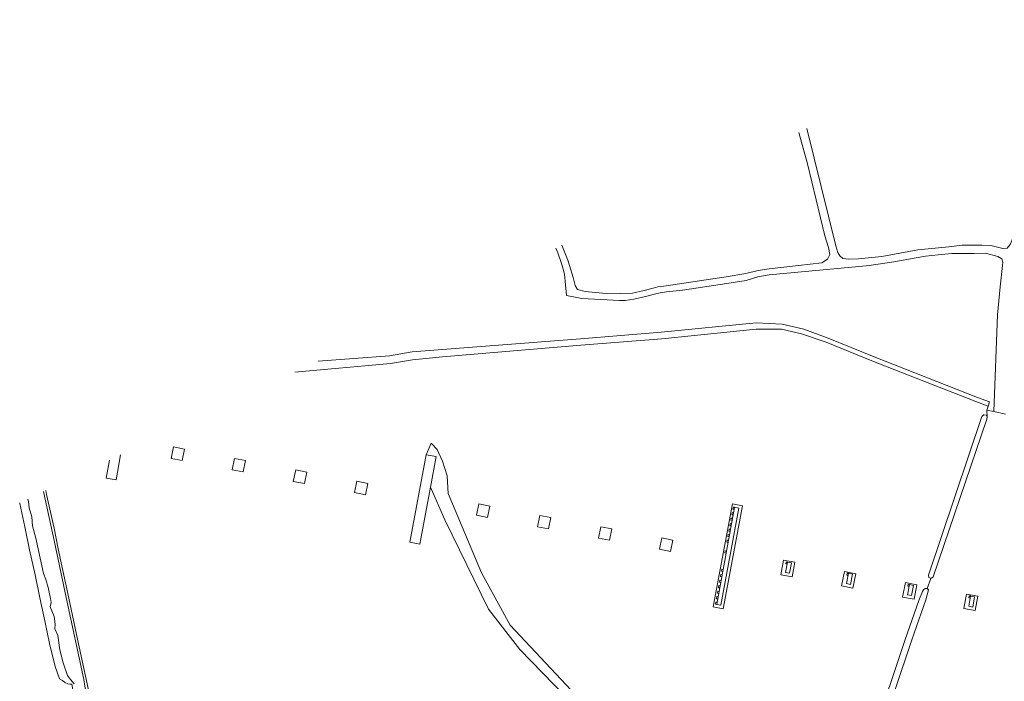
# Model space of a CAD drawing. Header units: metres. Extents: x 120324 to 133000, y 395500 to 402438.
# Tile 18 of 95: x 124931 to 125407, y 397299 to 397619. Entities that reach past the tile are written whole.
import ezdxf

# ---------------------------------------------------------------- set-up
doc = ezdxf.new("R2010")
doc.units = ezdxf.units.M
doc.layers.add('gx-grn-maaiveld', color=7, linetype='Continuous', lineweight=0, true_color=0xb88d57)

msp = doc.modelspace()

# ---------------------------------------------------------------- linework, layer by layer
at = {"layer": 'gx-grn-maaiveld'}
for p, q in [((125399.41, 397431.88), (125398.8, 397430.03)), ((125398.8, 397430.03), (125398.96, 397426.82)), ((125398.8, 397430.03), (125402.17, 397429.32)), ((125402.17, 397429.32), (125407.85, 397428.16)), ((125276.18, 397379.37), (125275.87, 397377.72)), ((125276.37, 397380.38), (125276.18, 397379.37)), ((125276.67, 397382.06), (125276.37, 397380.38)), ((125276.85, 397383.06), (125276.67, 397382.06)), ((125275.37, 397375.06), (125275.2, 397374.05)), ((125275.68, 397376.7), (125275.37, 397375.06)), ((125275.87, 397377.72), (125275.68, 397376.7)), ((125274.41, 397369.73), (125274.23, 397368.74)), ((125274.72, 397371.38), (125274.41, 397369.73)), ((125274.91, 397372.4), (125274.72, 397371.38)), ((125275.2, 397374.05), (125274.91, 397372.4)), ((125272.95, 397361.85), (125273.75, 397366.11)), ((125273.93, 397367.09), (125273.75, 397366.11)), ((125274.23, 397368.74), (125273.93, 397367.09)), ((125272.77, 397360.88), (125271.33, 397353.04)), ((125272.77, 397360.88), (125272.95, 397361.85)), ((125271.15, 397352.04), (125270.85, 397350.39)), ((125271.33, 397353.04), (125271.15, 397352.04)), ((125270.18, 397346.71), (125269.87, 397345.07)), ((125270.18, 397346.71), (125270.36, 397347.71)), ((125270.36, 397347.71), (125270.67, 397349.39)), ((125270.67, 397349.39), (125270.85, 397350.39)), ((125369.98, 397343.73), (125371.62, 397348.57)), ((125269.2, 397341.41), (125268.89, 397339.75)), ((125269.2, 397341.41), (125269.38, 397342.39)), ((125269.69, 397344.08), (125269.38, 397342.39)), ((125269.69, 397344.08), (125269.87, 397345.07)), ((125268.4, 397337.11), (125268.22, 397336.12)), ((125268.7, 397338.74), (125268.4, 397337.11)), ((125268.89, 397339.75), (125268.7, 397338.74))]:
    msp.add_line(p, q, dxfattribs=at)
at = {"layer": 'gx-grn-maaiveld', "flags": 128}
for points in [[(125427.14, 397618.83), (125434.2, 397603.5), (125437.71, 397595.4), (125438.5, 397590.96), (125438.2, 397584.03), (125436.81, 397577.61), (125431.99, 397561.72), (125410.01, 397510.06), (125408.55, 397508.29), (125406.52, 397508.14), (125400.71, 397509.66), (125396.36, 397509.85), (125386.79, 397509.88), (125380.47, 397509.07), (125365.46, 397507.52), (125348.05, 397504.34), (125336.73, 397503.19), (125332.07, 397502.98), (125329.21, 397503.41), (125327.74, 397504.7), (125326.79, 397506.32), (125325.83, 397509.5), (125311.82, 397566.19)], [(125307.96, 397564.35), (125312.05, 397549.06), (125320.45, 397514.32), (125322.19, 397508.63), (125322.9, 397505.26), (125321.75, 397502.96), (125319.07, 397501.32), (125307.8, 397500)], [(125190.37, 397508.41), (125191.4, 397506.13), (125193.16, 397500.91), (125193.43, 397500)], [(125196.99, 397500), (125196.2, 397502.49), (125193.26, 397509.78)], [(125406.38, 397500), (125406.57, 397501.59), (125405.98, 397503.18), (125404.09, 397504.34), (125398.17, 397505.98), (125392.65, 397505.79), (125381.92, 397505.72), (125375.24, 397505.19), (125369.17, 397504.41), (125353.78, 397501.73), (125341.9, 397500)], [(125193.43, 397500), (125194.65, 397495.82), (125195.56, 397485.51), (125199.84, 397484.66), (125202.94, 397483.96), (125212.2, 397483.46), (125221.16, 397483.04), (125223.99, 397482.97), (125228.09, 397483.74), (125233.81, 397485.02), (125238.11, 397486.15), (125240.87, 397486.71), (125243.98, 397487.21), (125251.67, 397488.12), (125273.14, 397491.3), (125282.39, 397492.71), (125288.04, 397494.41), (125293.51, 397495.46), (125340.39, 397499.78), (125341.9, 397500)], [(125196.99, 397500), (125198.81, 397494.23), (125199.8, 397490.28), (125200.87, 397488.34), (125204.64, 397487.35), (125212.97, 397486.64), (125221.59, 397486.43), (125227.52, 397486.64), (125233.1, 397487.91), (125237.48, 397489.04), (125239.67, 397489.68), (125243.76, 397490.07), (125272.84, 397494.46), (125282.2, 397496.12), (125288.2, 397497.5), (125293.47, 397498.32), (125307.8, 397500)], [(125402.17, 397429.32), (125403.91, 397476.18), (125405.16, 397489.68), (125406.38, 397500)], [(125075.48, 397453.76), (125110.06, 397456.26), (125120.93, 397458.3), (125202.43, 397464.59), (125241.38, 397467.7), (125287.25, 397472.22), (125299.82, 397471.65), (125310.27, 397469.25), (125322, 397464.8), (125344.24, 397455.76), (125394.24, 397436.13), (125400.03, 397434.01), (125399.41, 397431.88)], [(125399.41, 397431.88), (125393.43, 397434.27), (125343.18, 397453.82), (125321.15, 397462.93), (125309.25, 397466.85), (125299.57, 397469.11), (125287.32, 397469.18), (125241.59, 397464.59), (125202.54, 397461.52), (125135.66, 397455.73), (125121.11, 397454.42), (125110.52, 397452.51), (125064.21, 397448.39)], [(125398.96, 397426.82), (125398.6, 397427.67), (125397.26, 397427.81), (125396.34, 397426.97), (125370.5, 397350.2), (125370.78, 397349.14), (125371.62, 397348.57)], [(125371.62, 397348.57), (125372.76, 397349.49), (125398.82, 397425.69), (125398.96, 397426.82)], [(125254.33, 397234.31), (125168.41, 397326.13), (125154.47, 397351.37), (125138.44, 397389.74), (125137.88, 397398.33), (125135.66, 397405.41), (125133, 397410.95), (125130.09, 397414.14), (125127.73, 397408.47)], [(124980.03, 397408.35), (124977.85, 397396.28)], [(125009.88, 397405.68), (125004.53, 397406.68), (125005.66, 397412.21), (125010.99, 397411.12), (125009.88, 397405.68)], [(125127.73, 397408.47), (125119.88, 397366.15), (125124.67, 397365.26), (125129.78, 397392.85)], [(125127.73, 397408.47), (125132.51, 397407.58), (125129.78, 397392.85)], [(124977.85, 397396.28), (124973.07, 397397.14), (124974.63, 397405.78)], [(125039.35, 397400.17), (125034, 397401.16), (125035.13, 397406.69), (125040.46, 397405.6), (125039.35, 397400.17)], [(125068.89, 397394.6), (125063.54, 397395.6), (125064.68, 397401.13), (125070, 397400.04), (125068.89, 397394.6)], [(125098.42, 397389.14), (125093.08, 397390.14), (125094.21, 397395.66), (125099.53, 397394.58), (125098.42, 397389.14)], [(124942.78, 397390.63), (124947.88, 397367.01), (124953.76, 397339.43), (124962.26, 397299.78), (124962.79, 397296.48), (124966.08, 397279.98), (124971.34, 397251.64), (124974.83, 397225.98), (124982.33, 397166.71), (124985.35, 397146.22), (124988.87, 397123.77)], [(124943.88, 397391.15), (124944.29, 397389.19), (124947.94, 397372.94), (124949.89, 397363), (124952.08, 397352.49), (124955.46, 397336.89), (124958.8, 397321.57), (124966.08, 397287.2), (124972.36, 397256.08), (124977.58, 397216.26), (124978.02, 397213.23), (124978.42, 397210.38), (124980.59, 397191.33), (124989.35, 397136.01)], [(125129.78, 397392.85), (125136.79, 397376.92), (125157.89, 397333.77), (125172.97, 397314.36), (125227.61, 397258.03), (125247.21, 397234.85), (125249.13, 397232.42)], [(124931.27, 397385.15), (124931.33, 397384.85), (124933.68, 397373.61), (124936.02, 397362.49), (124938.79, 397350.38), (124941.06, 397339.22), (124943.39, 397328.21), (124945.63, 397317.26), (124948.44, 397306.07), (124950.48, 397300.14), (124952, 397299.34), (124953.09, 397298.34), (124954.61, 397297.73), (124955.72, 397297.57), (124956.42, 397297.52), (124956.98, 397294.89), (124958.1, 397289.77), (124959.56, 397283.17), (124965.31, 397255.8), (124965.99, 397250), (124966.93, 397241.92)], [(124957.61, 397297.7), (124955.85, 397299.83), (124954.33, 397301.75), (124952.29, 397307.91), (124950.72, 397314.11), (124949.76, 397321.11), (124948.24, 397324.27), (124948.39, 397326.61), (124947.9, 397330.19), (124946.08, 397334.88), (124946.44, 397337), (124946.15, 397338.98), (124945, 397344.2), (124943.96, 397348.18), (124942.74, 397351.02), (124942.26, 397353.29), (124940.84, 397359.9), (124939.17, 397367.42), (124937.45, 397374.01), (124937.12, 397378.47), (124935.92, 397382.87), (124935.49, 397385.9), (124935.16, 397387)], [(125157.39, 397378.18), (125152.05, 397379.18), (125153.18, 397384.71), (125158.51, 397383.62), (125157.39, 397378.18)], [(125271.35, 397334.02), (125266.47, 397334.98), (125275.77, 397384.66), (125280.66, 397383.75), (125271.35, 397334.02)], [(125268.22, 397336.12), (125270.19, 397335.73), (125278.84, 397382.65), (125276.85, 397383.06)], [(125276.37, 397380.38), (125275.76, 397380.48), (125275.57, 397379.48), (125276.18, 397379.37)], [(125276.85, 397383.06), (125276.24, 397383.15), (125276.05, 397382.17), (125276.67, 397382.06)], [(125186.93, 397372.62), (125181.59, 397373.61), (125182.72, 397379.14), (125188.05, 397378.05), (125186.93, 397372.62)], [(125275.37, 397375.06), (125274.79, 397375.16), (125274.6, 397374.15), (125275.2, 397374.05)], [(125275.87, 397377.72), (125275.26, 397377.8), (125275.08, 397376.81), (125275.68, 397376.7)], [(125216.38, 397367.15), (125211.04, 397368.15), (125212.17, 397373.68), (125217.49, 397372.59), (125216.38, 397367.15)], [(125274.41, 397369.73), (125273.81, 397369.84), (125273.63, 397368.85), (125274.23, 397368.74)], [(125274.91, 397372.4), (125274.29, 397372.5), (125274.12, 397371.49), (125274.72, 397371.38)], [(125245.84, 397361.73), (125240.5, 397362.73), (125241.63, 397368.26), (125246.96, 397367.17), (125245.84, 397361.73)], [(125273.93, 397367.09), (125273.31, 397367.21), (125273.13, 397366.23), (125273.75, 397366.11)], [(125272.77, 397360.88), (125272.17, 397361), (125272.34, 397361.99), (125272.95, 397361.85)], [(125304.66, 397349.45), (125299.13, 397350.45), (125300.42, 397357.44), (125305.92, 397356.44), (125304.66, 397349.45)], [(125304.35, 397356.13), (125302.38, 397356.52), (125301.5, 397351.6), (125303.44, 397351.21), (125304.35, 397356.13)], [(125302.31, 397356.55), (125301.75, 397356.66), (125301.53, 397355.67), (125302.11, 397355.54), (125302.31, 397356.55)], [(125271.33, 397353.04), (125270.72, 397353.16), (125270.55, 397352.16), (125271.15, 397352.04)], [(125334.05, 397343.99), (125328.54, 397345.12), (125330, 397352.08), (125335.48, 397350.95), (125334.05, 397343.99)], [(125333.9, 397350.67), (125332.87, 397345.78), (125330.94, 397346.21), (125331.94, 397351.12), (125333.9, 397350.67)], [(125331.87, 397351.14), (125331.32, 397351.27), (125331.07, 397350.29), (125331.65, 397350.14), (125331.87, 397351.14)], [(125270.18, 397346.71), (125269.56, 397346.82), (125269.75, 397347.82), (125270.36, 397347.71)], [(125270.67, 397349.39), (125270.05, 397349.51), (125270.24, 397350.5), (125270.85, 397350.39)], [(125363.59, 397338.59), (125358.07, 397339.66), (125359.47, 397346.63), (125364.96, 397345.56), (125363.59, 397338.59)], [(125269.2, 397341.41), (125268.58, 397341.49), (125268.76, 397342.5), (125269.38, 397342.39)], [(125269.69, 397344.08), (125269.08, 397344.17), (125269.27, 397345.18), (125269.87, 397345.07)], [(125369.98, 397343.73), (125368.96, 397343.83), (125368.17, 397343.22), (125367.59, 397342.4), (125365.92, 397337.91), (125359.35, 397319.15), (125351.85, 397296.86), (125343, 397273.09), (125346.96, 397273.47)], [(125346.96, 397273.47), (125354.52, 397295), (125362.45, 397319), (125369.3, 397338.35), (125370.57, 397343.08), (125369.98, 397343.73)], [(125363.38, 397345.27), (125362.4, 397340.36), (125360.46, 397340.78), (125361.41, 397345.69), (125363.38, 397345.27)], [(125361.35, 397345.72), (125361.13, 397344.72), (125360.55, 397344.85), (125360.79, 397345.84), (125361.35, 397345.72)], [(125268.4, 397337.11), (125267.81, 397337.22), (125267.61, 397336.22), (125268.22, 397336.12)], [(125268.89, 397339.75), (125268.28, 397339.87), (125268.1, 397338.86), (125268.7, 397338.74)], [(125393.17, 397333.07), (125387.64, 397334.07), (125388.93, 397341.06), (125394.44, 397340.06), (125393.17, 397333.07)], [(125392.86, 397339.75), (125390.89, 397340.15), (125390.01, 397335.22), (125391.95, 397334.83), (125392.86, 397339.75)], [(125390.83, 397340.17), (125390.26, 397340.28), (125390.04, 397339.29), (125390.62, 397339.17), (125390.83, 397340.17)]]:
    msp.add_lwpolyline(points, dxfattribs=at)

doc.saveas('drawing.dxf')
